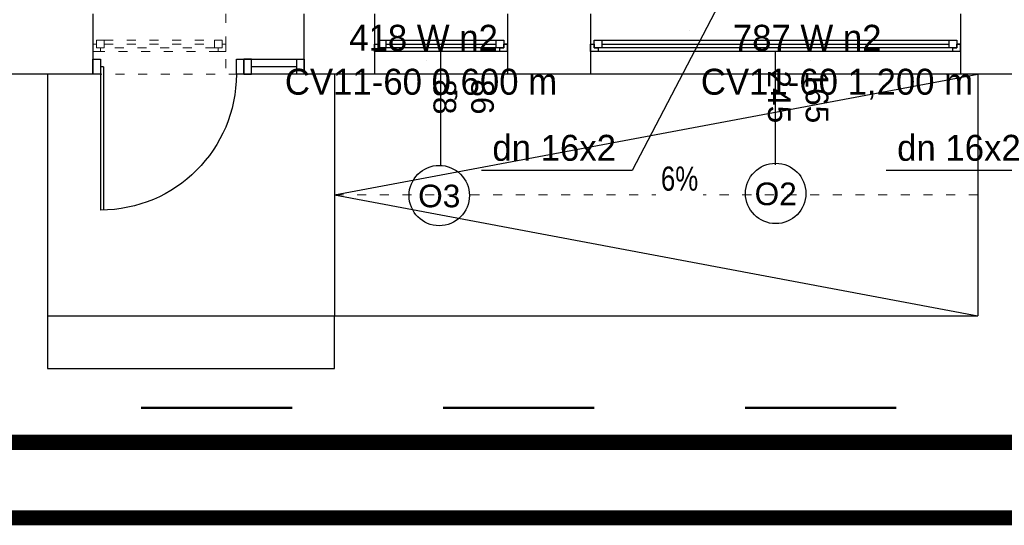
# Model space of a CAD drawing. Header units: millimetres. Extents: x 3698380 to 4312681, y 679670 to 844285.
# Tile 66 of 100: x 4077460 to 4083979, y 778238 to 781588. Entities that reach past the tile are written whole.
import ezdxf
from ezdxf.enums import TextEntityAlignment as Align

# ---------------------------------------------------------------- set-up
doc = ezdxf.new("R2010")
doc.units = ezdxf.units.MM
doc.header["$LTSCALE"] = 10
doc.linetypes.add('1', pattern=[2, 1, -1])
doc.linetypes.add('ACAD_ISO03W100', pattern=[30, 12, -18])
for name, color, linetype, lineweight in [('0 20 cienka', 8, 'Continuous', 20), ('HVAC_zakres_opracowania', 1, '1', 50), ('SAN_Grzejniki CO na rzucie', 7, 'Continuous', 13)]:
    doc.layers.add(name, color=color, linetype=linetype, lineweight=lineweight)
for name, color, linetype in [('__INST_opisy', 3, 'Continuous'), ('_wytyczne ele', 6, 'Continuous'), ('A_opis', 6, 'Continuous'), ('A_sc_istn', 252, 'Continuous'), ('A_sc_proj', 2, 'Continuous'), ('A_stolarka', 252, 'Continuous'), ('A_wymiary', 1, 'Continuous'), ('SAN_Etykiety przewodów CO na rzucie', 7, 'Continuous')]:
    doc.layers.add(name, color=color, linetype=linetype)
doc.styles.add('Etykiety przewodów CO na rzucie', font='txt')
doc.styles.add('Grzejniki CO na rzucie', font='txt')
doc.styles.get("Standard").update_dxf_attribs({"font": 'arial.ttf'})
doc.styles.add('Strzałki', font='ic-isocp.shx', dxfattribs={"width": 0.8})

# ---------------------------------------------------------------- blocks, each defined once
blk = doc.blocks.new('*U462')
at = {"color": 252}
for p, q in [((-95, 20), (-100, 20)), ((-95, 17.5), (-95, 20)), ((140, 20), (-95, 20)), ((145, 20), (140, 20)), ((140, 20), (140, 17.5)), ((-100, 15), (-97.5, 15)), ((-97.5, 15), (-97.5, 17.5)), ((-97.5, 17.5), (-95, 17.5)), ((-92.5, 17.5), (-97.5, 17.5)), ((-97.5, 17.5), (-97.5, 12.5)), ((-92.5, 12.5), (-92.5, 17.5)), ((137.5, 17.5), (-92.5, 17.5)), ((-92.5, 15), (137.5, 15)), ((142.5, 17.5), (137.5, 17.5)), ((137.5, 17.5), (137.5, 12.5)), ((140, 17.5), (142.5, 17.5)), ((142.5, 17.5), (142.5, 15)), ((142.5, 12.5), (142.5, 17.5)), ((142.5, 15), (145, 15)), ((-97.5, 12.5), (-92.5, 12.5)), ((-92.5, 12.5), (137.5, 12.5)), ((-92.5, 12.5), (137.5, 12.5)), ((137.5, 12.5), (142.5, 12.5))]:
    blk.add_line(p, q, dxfattribs=at)
for points in [[(-100, 20), (-100, 15), (-97.5, 15)], [(145, 20), (145, 14.99), (142.5, 15)]]:
    blk.add_lwpolyline(points, dxfattribs=at)
blk = doc.blocks.new('*U338')
at = {"color": 252}
blk.add_lwpolyline([(75, 0), (0, 0)], dxfattribs=at)
for tag, p in [('S', (30, 5)), ('H', (30, -20))]:
    blk.add_attdef(tag, text='', height=15, dxfattribs=at).set_placement(p, align=Align.CENTER)
blk = doc.blocks.new('*U463')
at = {"color": 252}
for p, q in [((-16.5, 20), (-21.5, 20)), ((-16.5, 17.5), (-16.5, 20)), ((61.5, 20), (-16.5, 20)), ((66.5, 20), (61.5, 20)), ((61.5, 20), (61.5, 17.5)), ((-21.5, 15), (-19, 15)), ((-19, 15), (-19, 17.5)), ((-19, 17.5), (-16.5, 17.5)), ((-14, 17.5), (-19, 17.5)), ((-19, 17.5), (-19, 12.5)), ((-14, 12.5), (-14, 17.5)), ((59, 17.5), (-14, 17.5)), ((-14, 15), (59, 15)), ((64, 17.5), (59, 17.5)), ((59, 17.5), (59, 12.5)), ((61.5, 17.5), (64, 17.5)), ((64, 17.5), (64, 15)), ((64, 12.5), (64, 17.5)), ((64, 15), (66.5, 15)), ((-19, 12.5), (-14, 12.5)), ((-14, 12.5), (59, 12.5)), ((-14, 12.5), (59, 12.5)), ((59, 12.5), (64, 12.5))]:
    blk.add_line(p, q, dxfattribs=at)
for points in [[(-21.5, 20), (-21.5, 15), (-19, 15)], [(66.5, 20), (66.5, 15), (64, 15)]]:
    blk.add_lwpolyline(points, dxfattribs=at)
blk = doc.blocks.new('jndf')
at = {"layer": 'A_stolarka', "ltscale": 2}
for p, q in [((6685.7, -1555593.7), (6685.7, -1556543.7)), ((6685.7, -1555593.7), (6705.7, -1555593.7)), ((6705.7, -1555593.7), (6705.7, -1556543.7))]:
    blk.add_line(p, q, dxfattribs=at)
for points in [[(5755.7, -1555643.7), (5805.7, -1555643.7), (5805.7, -1555543.7), (5755.7, -1555543.7)], [(6705.7, -1555643.7), (6755.7, -1555643.7), (6755.7, -1555543.7), (6705.7, -1555543.7)]]:
    blk.add_lwpolyline(points, close=True, dxfattribs=at)
blk.add_arc((6705.7, -1555643.7), 900, 180, 270, dxfattribs=at)
blk = doc.blocks.new('d')
at = {"layer": '0 20 cienka', "color": 252, "linetype": 'ACAD_ISO03W100', "ltscale": 0.5}
for p, q in [((3729334.74, 781452), (3729384.74, 781452)), ((3729334.74, 781402), (3729334.74, 781452)), ((3729384.74, 781452), (3730114.74, 781452)), ((3729384.74, 781452), (3729384.74, 781402)), ((3729384.74, 781452), (3730114.74, 781452)), ((3730114.74, 781402), (3730114.74, 781452)), ((3730114.74, 781452), (3730164.74, 781452)), ((3730164.74, 781452), (3730164.74, 781402)), ((3729309.74, 781427), (3729334.74, 781427)), ((3729334.74, 781427), (3729334.74, 781402)), ((3729334.74, 781402), (3729359.74, 781402)), ((3729384.74, 781402), (3729334.74, 781402)), ((3729359.74, 781402), (3729359.74, 781377)), ((3729384.74, 781427), (3730114.74, 781427)), ((3730114.74, 781402), (3729384.74, 781402)), ((3730164.74, 781402), (3730114.74, 781402)), ((3730139.74, 781377), (3730139.74, 781402)), ((3730139.74, 781402), (3730164.74, 781402)), ((3730164.74, 781402), (3730164.74, 781427)), ((3730164.74, 781427), (3730189.74, 781427)), ((3729359.74, 781377), (3729309.74, 781377)), ((3730139.74, 781377), (3729359.74, 781377)), ((3730189.74, 781377), (3730139.74, 781377)), ((3729309.74, 781227.02), (3730709.74, 781227.02)), ((3730909.74, 780427.02), (3735169.87, 780427.02))]:
    blk.add_line(p, q, dxfattribs=at)
for points in [[(3730189.74, 781627.02), (3730189.74, 781227.02)], [(3729309.74, 781377), (3729309.74, 781427), (3729334.74, 781427.02)], [(3730189.74, 781377), (3730189.74, 781427.02), (3730164.74, 781427)]]:
    blk.add_lwpolyline(points, dxfattribs=at)
at = {"layer": 'A_sc_istn', "color": 252}
for points in [[(3729309.74, 781627.02), (3729309.74, 781227.02)], [(3731174.74, 781627.02), (3731174.74, 781227.02)], [(3732054.74, 781627.02), (3732054.74, 781227.02)], [(3732604.74, 781627.02), (3732604.74, 781227.02)], [(3735054.74, 781627.02), (3735054.74, 781227.02)], [(3729309.74, 781227.02), (3728264.74, 781227.02)], [(3748199.74, 781227.02), (3730709.74, 781227.02)]]:
    blk.add_lwpolyline(points, dxfattribs=at)
for centre in [(3731603.11, 780423.26), (3733831.05, 780437.26)]:
    blk.add_circle(centre, 200, dxfattribs=at)
at = {"layer": 'A_sc_proj', "color": 252, "ltscale": 2}
blk.add_line((3730709.74, 781227.02), (3730709.74, 781627.02), dxfattribs=at)
at = {"layer": 'A_stolarka', "color": 252, "ltscale": 2}
blk.add_line((3730659.74, 781277.02), (3730359.74, 781277.02), dxfattribs=at)
at = {"layer": 'A_stolarka', "color": 252}
for p, q in [((3729009.74, 781227.02), (3729009.74, 779277.02)), ((3730909.74, 781227.02), (3730909.74, 779627.02)), ((3730909.74, 780427.02), (3735169.87, 781227.02)), ((3735169.87, 781227.02), (3735169.87, 779627.02)), ((3730909.74, 780427.02), (3735169.87, 779627.02)), ((3729009.74, 779627.02), (3735169.87, 779627.02)), ((3730909.74, 779277.02), (3730909.74, 779627.02)), ((3729009.74, 779277.02), (3730909.74, 779277.02))]:
    blk.add_line(p, q, dxfattribs=at)
at = {"layer": 'A_stolarka', "color": 252, "ltscale": 2}
for points in [[(3730309.74, 781227.02), (3730359.74, 781227.02), (3730359.74, 781327.02), (3730309.74, 781327.02)], [(3730309.74, 781327.02), (3730709.74, 781327.02), (3730709.74, 781227.02), (3730309.74, 781227.02)], [(3730709.74, 781227.02), (3730659.74, 781227.02), (3730659.74, 781327.02), (3730709.74, 781327.02)]]:
    blk.add_lwpolyline(points, close=True, dxfattribs=at)
at = {"layer": 'A_sc_istn', "color": 252, "xscale": -10, "yscale": 10, "zscale": 10, "rotation": 180}
for name, p in [('*U463', (3731389.74, 781576.99)), ('*U462', (3733604.74, 781576.99))]:
    blk.add_blockref(name, p, dxfattribs=at)
at = {"layer": 'A_sc_istn', "color": 252, "linetype": 'ACAD_ISO03W100'}
ref = blk.add_blockref('*U338', (3731614.74, 781377), dxfattribs=dict(at, xscale=-10, yscale=10, zscale=10, rotation=90))
ref.add_attrib('S', '88', dxfattribs={"layer": '0', "color": 252, "height": 150, "rotation": 270}).set_placement((3731564.74, 781077), align=Align.CENTER)
ref.add_attrib('H', '86', dxfattribs={"layer": '0', "color": 252, "height": 150, "rotation": 270}).set_placement((3731814.74, 781077), align=Align.CENTER)
ref = blk.add_blockref('*U338', (3733829.74, 781377), dxfattribs=dict(at, xscale=-10, yscale=10, zscale=10, rotation=90))
ref.add_attrib('S', '245', dxfattribs={"layer": '0', "color": 252, "height": 150, "rotation": 270}).set_placement((3733779.74, 781077), align=Align.CENTER)
ref.add_attrib('H', '165', dxfattribs={"layer": '0', "color": 252, "height": 150, "rotation": 270}).set_placement((3734029.74, 781077), align=Align.CENTER)
at = {"layer": 'A_stolarka', "color": 252, "xscale": -1}
blk.add_blockref('jndf', (3736065.48, 2336870.77), dxfattribs=at)
at = {"layer": 'A_sc_istn', "color": 252, "char_height": 300, "attachment_point": 7}
for s, insert in [('{\\H0.5x;O3}', (3731463.4, 780343.3)), ('{\\H0.5x;O2}', (3733691.34, 780357.3))]:
    blk.add_mtext_dynamic_manual_height_columns(s, width=232.5953, gutter_width=12.5, heights=[0], dxfattribs=dict(at, insert=insert))
at = {"layer": 'A_opis', "color": 252, "insert": (3733194.36, 780534.24), "char_height": 160, "attachment_point": 5, "style": 'Strzałki', "bg_fill": 3, "box_fill_scale": 1.2, "bg_fill_color": 256, "bg_fill_transparency": 3932682}
blk.add_mtext('6%', dxfattribs=at)
blk = doc.blocks.new('A$C77EF4F1D')
at = {"layer": 'HVAC_zakres_opracowania', "color": 2, "ltscale": 100}
blk.add_line((-1085.3, -14310.6), (16739.2, -14310.6), dxfattribs=at)

msp = doc.modelspace()

# ---------------------------------------------------------------- block references
at = {"layer": 'A_wymiary'}
msp.add_blockref('d', (348634.7, 0), dxfattribs=at)

# ---------------------------------------------------------------- next in the draw order: linework, layer by layer
at = {"layer": '__INST_opisy', "ltscale": 2, "const_width": 100}
msp.add_lwpolyline([(4067008.5, 807988.3), (4109008.5, 807988.3), (4109008.5, 778288.3), (4067008.5, 778288.3), (4067008.5, 807988.3)], dxfattribs=at)
msp.add_lwpolyline([(4067508.5, 807488.3), (4108508.5, 807488.3), (4108508.5, 778788.3), (4067508.5, 778788.3)], close=True, dxfattribs=at)
at = {"layer": 'SAN_Etykiety przewodów CO na rzucie', "true_color": 0x000000}
for p, q in [((4082244.8, 781989.5), (4081514.8, 780589.5)), ((4081514.8, 780589.5), (4080516.8, 780589.5)), ((4084194.8, 780589.5), (4083196.8, 780589.5))]:
    msp.add_line(p, q, dxfattribs=at)
at = {"layer": 'SAN_Grzejniki CO na rzucie', "true_color": 0x000000}
for p, q in [((4079654.8, 781519.5), (4079654.8, 781519.5)), ((4081894.8, 781519.5), (4081894.8, 781519.5)), ((4080154.8, 781318.5), (4080154.8, 781318.5)), ((4082694.8, 781318.5), (4082694.8, 781318.5))]:
    msp.add_line(p, q, dxfattribs=at)

# ---------------------------------------------------------------- next in the draw order: block references
at = {"layer": '_wytyczne ele', "color": 2, "ltscale": 2}
msp.add_blockref('A$C77EF4F1D', (4077349.5, 793327), dxfattribs=at)

# ---------------------------------------------------------------- next in the draw order: texts
at = {"layer": 'SAN_Etykiety przewodów CO na rzucie', "true_color": 0x000000, "style": 'Etykiety przewodów CO na rzucie'}
for p in [(4080589.8, 780653.5), (4083269.8, 780653.5)]:
    msp.add_text('dn 16x2', height=172, dxfattribs=at).set_placement(p)
at = {"layer": 'SAN_Grzejniki CO na rzucie', "true_color": 0x000000, "style": 'Grzejniki CO na rzucie'}
for s, p in [('418 W n2', (4079641.8, 781382.5)), ('787 W n2', (4082181.8, 781382.5)), ('CV11-60 0,600 m', (4079215.8, 781091.5)), ('CV11-60 1,200 m', (4081970.2, 781091.5))]:
    msp.add_text(s, height=172, dxfattribs=at).set_placement(p)

doc.saveas('drawing.dxf')
